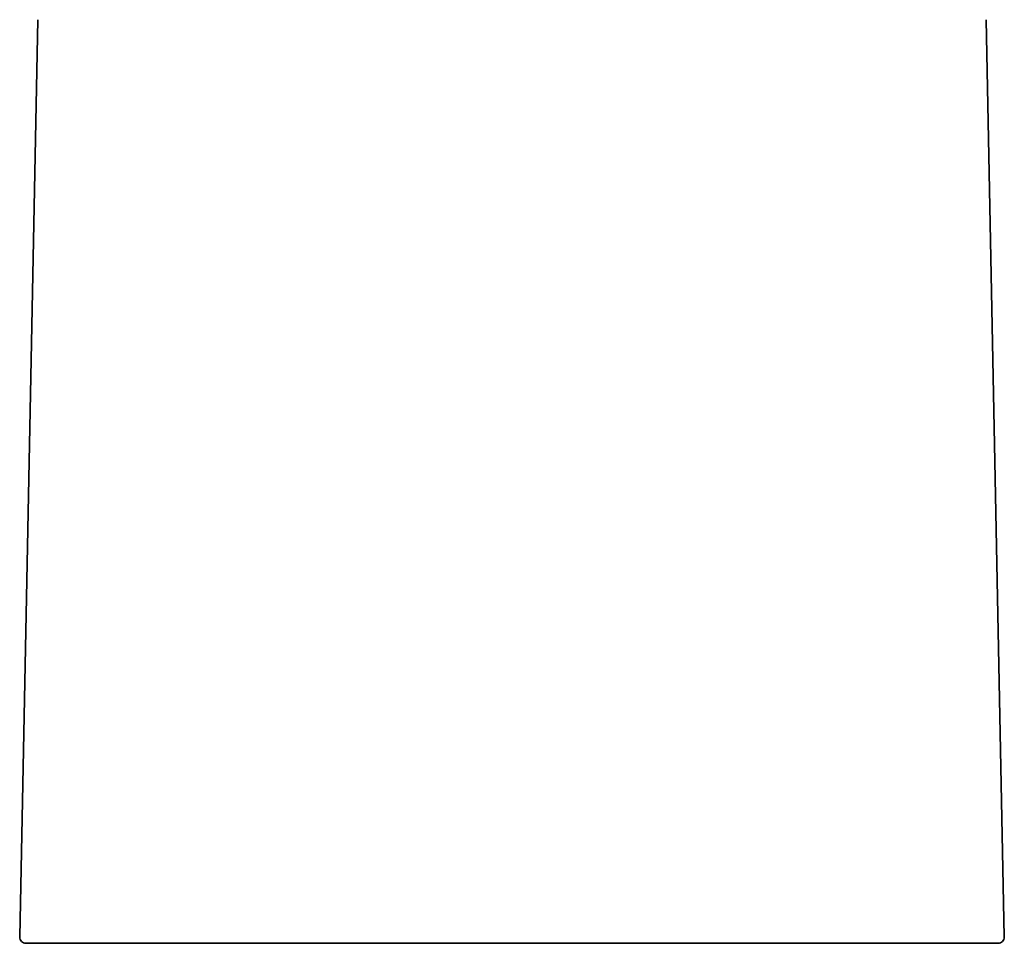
# Model space of a CAD drawing. Header units: millimetres. Extents: x 8 to 580, y 12 to 376.
# Tile 14 of 20: x 280 to 327, y 254 to 298. Entities that reach past the tile are written whole.
import ezdxf

# ---------------------------------------------------------------- set-up
doc = ezdxf.new("R2010")
doc.units = ezdxf.units.MM

msp = doc.modelspace()

# ---------------------------------------------------------------- linework, layer by layer
at = {"color": 7, "linetype": 'Continuous', "lineweight": 35}
for p, q in [((280.58, 283.244), (280.868, 297.852)), ((326.132, 297.852), (326.42, 283.244)), ((280.58, 283.244), (280.006, 254.075)), ((326.994, 254.075), (326.42, 283.243))]:
    msp.add_line(p, q, dxfattribs=at)
for centre, start, end in [((280.306, 254.069), 178.8721, 270), ((326.694, 254.069), 270, 1.1279)]:
    msp.add_arc(centre, 0.3, start, end, dxfattribs=at)
for points in [[(280.306, 253.769), (280.306, 253.769), (282.75, 253.769), (291.449, 253.769), (297.349, 253.769), (303.5, 253.769)], [(303.5, 253.769), (309.651, 253.769), (315.551, 253.769), (324.25, 253.769), (326.694, 253.769), (326.694, 253.769)]]:
    msp.add_open_spline(points, degree=3, knots=[0, 0, 0, 0, 0.5, 0.5, 1, 1, 1, 1], dxfattribs=at)

doc.saveas('drawing.dxf')
